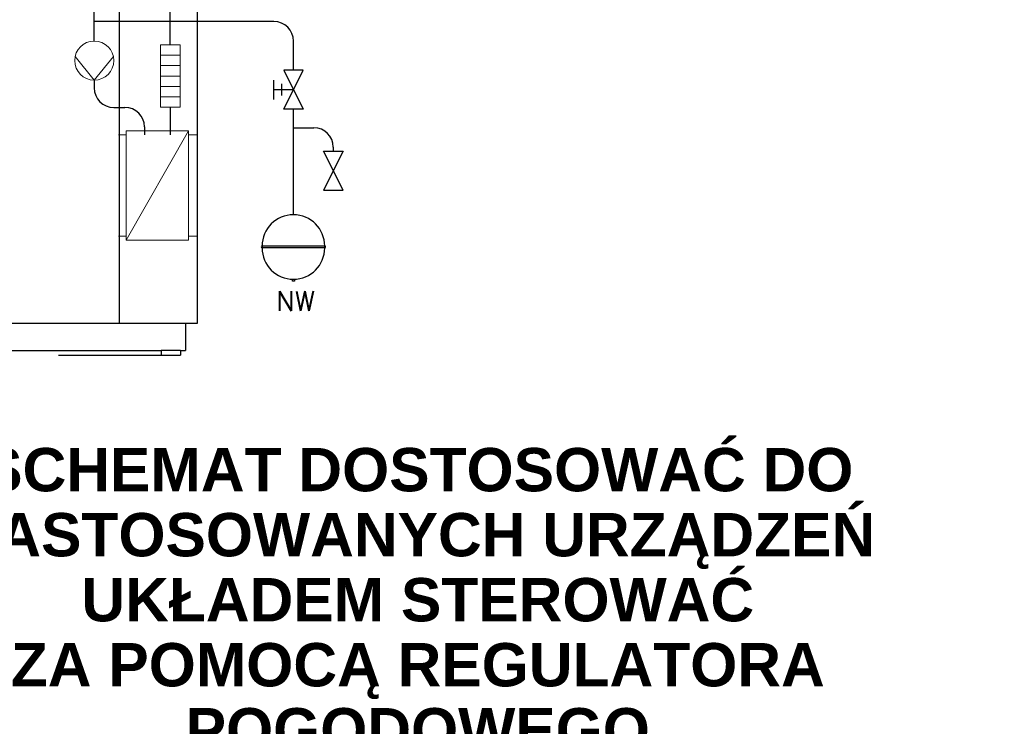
# Model space of a CAD drawing. Header units: millimetres. Extents: x -6697 to 21546, y -3389 to 18959.
# Tile 149 of 153: x 8553 to 9008, y 17720 to 18047. Entities that reach past the tile are written whole.
import ezdxf
from ezdxf.enums import TextEntityAlignment as Align

# ---------------------------------------------------------------- set-up
doc = ezdxf.new("R2010")
doc.units = ezdxf.units.MM
doc.linetypes.add('HIDDEN', pattern=[0.375, 0.25, -0.125])
doc.layers.add('2DH_PLS_P', color=5, linetype='Continuous', lineweight=25, true_color=0x0000ff)
doc.layers.add('2DH_PLS_Z', color=240, linetype='Continuous', lineweight=25, true_color=0xff003f)
doc.layers.add('2DH_SYM', color=43, linetype='Continuous', lineweight=18)
for name, color, linetype in [('CP_HIDDE', 203, 'HIDDEN'), ('CP_SPEC', 15, 'HIDDEN'), ('opisy', 7, 'Continuous')]:
    doc.layers.add(name, color=color, linetype=linetype)
doc.layers.add('JK-linie pomocnicze', color=40, linetype='Continuous', true_color=0xffbf00)
doc.styles.add('Arial', font='arial.ttf')
doc.styles.add('CP_ATTR', font='ROMANS.SHX')
doc.styles.add('CP_TXT', font='ROMANS.SHX')

# ---------------------------------------------------------------- blocks, each defined once
blk = doc.blocks.new('CPHS_028')
for q in [(-0.1, 0.49), (-0.1, -0.49)]:
    blk.add_line((0.5, 0), q)
blk.add_circle((0, 0), 0.5)
at = {"linetype": 'ByBlock', "style": 'CP_ATTR', "flags": 9}
for tag, p in [('NAME', (-0.092, -0.018)), ('GROUP', (-0.092, -0.018)), ('NUMBER', (-0.092, -0.019)), ('PRODUCER', (-0.092, -0.018)), ('ARTICLE', (-0.092, -0.018)), ('CHARACTER', (-0.092, -0.018)), ('PN', (-0.092, -0.018)), ('TEMPERATURE', (-0.092, -0.018)), ('FLOW', (-0.092, -0.018)), ('VOLTAGE', (-0.092, -0.019)), ('WEIGHT', (-0.092, -0.018)), ('OTHER', (-0.092, -0.018)), ('PRODUCT-TYPE', (-0.092, -0.019)), ('ORDER-NO', (-0.092, -0.019)), ('POWER', (-0.092, -0.019)), ('DN', (-0.091, -0.019))]:
    blk.add_attdef(tag, text='', height=0.00005, dxfattribs=at).set_placement(p, align=Align.MIDDLE_LEFT)
blk = doc.blocks.new('CPHS_223A')
for p, q in [((-0.8, 0), (-1, 0)), ((-0.8, -2.7), (-0.8, 0.1)), ((0.8, 0.1), (-0.8, 0.1)), ((-0.8, -2.7), (0.8, 0.1)), ((0.8, 0.1), (0.8, -2.7)), ((0.8, 0), (1, 0)), ((-0.8, -2.6), (-1, -2.6)), ((-0.8, -2.7), (0.8, -2.7)), ((0.8, -2.6), (1, -2.6))]:
    blk.add_line(p, q)
at = {"linetype": 'ByBlock', "style": 'CP_ATTR', "flags": 9}
for tag, p in [('NAME', (-0.092, -1.318)), ('GROUP', (-0.092, -1.318)), ('NUMBER', (-0.092, -1.319)), ('PRODUCER', (-0.092, -1.318)), ('ARTICLE', (-0.092, -1.318)), ('CHARACTER', (-0.092, -1.318)), ('PN', (-0.092, -1.318)), ('TEMPERATURE', (-0.092, -1.318)), ('FLOW', (-0.092, -1.318)), ('VOLTAGE', (-0.092, -1.319)), ('WEIGHT', (-0.092, -1.318)), ('OTHER', (-0.092, -1.318)), ('PRODUCT-TYPE', (-0.092, -1.319)), ('ORDER-NO', (-0.092, -1.319)), ('POWER', (-0.092, -1.319)), ('DN', (-0.091, -1.319))]:
    blk.add_attdef(tag, text='', height=0.00005, dxfattribs=at).set_placement(p, align=Align.MIDDLE_LEFT)
blk = doc.blocks.new('CPHS_290')
for p, q in [((-0.8, 0.25), (0.8, 0.25)), ((-0.8, -0.25), (-0.8, 0.25)), ((-0.533, 0.25), (-0.533, -0.25)), ((-0.267, 0.25), (-0.267, -0.25)), ((0, -0.25), (0, 0.25)), ((0.267, 0.25), (0.267, -0.25)), ((0.533, 0.25), (0.533, -0.25)), ((0.8, 0.25), (0.8, -0.25)), ((0.8, -0.25), (-0.8, -0.25))]:
    blk.add_line(p, q)
at = {"linetype": 'ByBlock', "style": 'CP_ATTR', "flags": 9}
for tag, p in [('NAME', (-0.092, -0.118)), ('GROUP', (-0.092, -0.118)), ('NUMBER', (-0.092, -0.119)), ('PRODUCER', (-0.092, -0.118)), ('ARTICLE', (-0.092, -0.118)), ('CHARACTER', (-0.092, -0.118)), ('PN', (-0.092, -0.118)), ('TEMPERATURE', (-0.092, -0.118)), ('FLOW', (-0.092, -0.118)), ('VOLTAGE', (-0.092, -0.119)), ('WEIGHT', (-0.092, -0.118)), ('OTHER', (-0.092, -0.118)), ('PRODUCT-TYPE', (-0.092, -0.119)), ('ORDER-NO', (-0.092, -0.119)), ('POWER', (-0.092, -0.119)), ('DN', (-0.091, -0.119))]:
    blk.add_attdef(tag, text='', height=0.00005, dxfattribs=at).set_placement(p, align=Align.MIDDLE_LEFT)
blk = doc.blocks.new('Pdvws_63_2_p0_265')
at = {"extrusion": (0, 1, 0)}
for p, q in [((0.14, 0.066), (0.14, 1.2243)), ((0.3, 0.066), (0.3, 0.851)), ((-0.14, 0.066), (0.14, 0.066)), ((0.14, 0.066), (0.29, 0.066)), ((0.275, 0.066), (0.275, 0.01)), ((0.29, 0.066), (0.3, 0.066)), ((-0.225, 0.01), (0.225, 0.01)), ((0.225, 0.01), (0.225, 0)), ((0.225, 0), (0.265, 0)), ((0.225, 0), (0.265, 0)), ((0.265, 0.01), (0.275, 0.01)), ((0.265, 0.01), (0.265, 0))]:
    blk.add_line(p, q, dxfattribs=at)
at = {"layer": '2DH_PLS_P'}
for p, q in [((0.088, 0.6445), (0.088, 0.7245)), ((0.088, 0.5645), (0.088, 0.5484)), ((0.128, 0.5084), (0.151, 0.5084)), ((0.191, 0.4684), (0.191, 0.4523))]:
    blk.add_line(p, q, dxfattribs=at)
for centre, start, end in [((0.128, 0.5484), 180, 270), ((0.151, 0.4684), 0, 90)]:
    blk.add_arc(centre, 0.04, start, end, dxfattribs=at)
at = {"layer": '2DH_PLS_Z'}
for p, q in [((0.244, 0.6368), (0.244, 1.6346)), ((0.244, 0.5088), (0.244, 0.4523))]:
    blk.add_line(p, q, dxfattribs=at)
at = {"layer": 'CP_HIDDE', "extrusion": (0, 1, 0)}
blk.add_line((0.265, 0.01), (0.225, 0.01), dxfattribs=at)
at = {"layer": 'CP_SPEC'}
blk.add_line((-0.36, 0), (0.36, 0), dxfattribs=at)
at = {"layer": '2DH_SYM', "yscale": 0.08}
for name, p, xscale, zscale, rotation in [('CPHS_028', (0.088, 0.6045), -0.08, 0.0004, 90), ('CPHS_290', (0.244, 0.5728), 0.08, 0.08, 270)]:
    blk.add_blockref(name, p, dxfattribs=dict(at, xscale=xscale, zscale=zscale, rotation=rotation))
at = {"layer": '2DH_SYM', "xscale": 0.08, "yscale": 0.08, "zscale": 0.08}
blk.add_blockref('CPHS_223A', (0.2175, 0.4523), dxfattribs=at)
at = {"linetype": 'ByBlock', "style": 'CP_ATTR', "flags": 9}
for tag, p in [('NUMBER', (-0.0919, -0.0183)), ('GROUP', (-0.0919, -0.0184)), ('ARTICLE', (-0.0919, -0.0185)), ('PRODUCT-TYPE', (-0.0919, -0.0186)), ('ORDER-NO', (-0.0919, -0.0187)), ('PRODUCER', (-0.0919, -0.0188)), ('NAME', (-0.0919, -0.0182)), ('TEMPERATURE', (-0.0916, -0.0182)), ('FLOW', (-0.0915, -0.0184)), ('CHARACTER', (-0.0915, -0.0185)), ('POWER', (-0.0914, -0.0187)), ('VOLTAGE', (-0.0914, -0.0188)), ('OTHER', (-0.0914, -0.0183)), ('PN', (-0.0912, -0.0184)), ('DN', (-0.0912, -0.0186))]:
    blk.add_attdef(tag, text='', height=0.00005, dxfattribs=at).set_placement(p, align=Align.MIDDLE_LEFT)
blk = doc.blocks.new('CPHS_001')
for p, q in [((-0.5, 0.25), (0.5, -0.25)), ((0.5, 0.25), (-0.5, -0.25)), ((-0.5, -0.25), (-0.5, 0.25)), ((0.5, -0.25), (0.5, 0.25))]:
    blk.add_line(p, q)
at = {"linetype": 'ByBlock', "style": 'CP_ATTR', "flags": 9}
for tag, p in [('NAME', (-0.092, -0.018)), ('GROUP', (-0.092, -0.018)), ('NUMBER', (-0.092, -0.019)), ('PRODUCER', (-0.092, -0.018)), ('ARTICLE', (-0.092, -0.018)), ('CHARACTER', (-0.092, -0.018)), ('PN', (-0.092, -0.018)), ('TEMPERATURE', (-0.092, -0.018)), ('FLOW', (-0.092, -0.018)), ('VOLTAGE', (-0.092, -0.019)), ('WEIGHT', (-0.092, -0.018)), ('OTHER', (-0.092, -0.018)), ('PRODUCT-TYPE', (-0.092, -0.019)), ('ORDER-NO', (-0.092, -0.019)), ('POWER', (-0.092, -0.019)), ('DN', (-0.091, -0.019))]:
    blk.add_attdef(tag, text='', height=0.00005, dxfattribs=at).set_placement(p, align=Align.MIDDLE_LEFT)
blk = doc.blocks.new('CPHS_137')
for p, q in [((-0.025, 1.651), (-0.025, 1.7)), ((-0.025, 1.7), (0.025, 1.7)), ((0.025, 1.7), (0.025, 1.651)), ((-0.8, 0.85), (0.8, 0.85)), ((-0.8, 0.8), (-0.8, 0.85)), ((-0.8, 0.8), (0.8, 0.8)), ((0.8, 0.8), (0.8, 0.85))]:
    blk.add_line(p, q)
for centre, radius, start, end in [((0, 0.85), 0.802, 0, 180), ((-0.8, 0.825), 0.025, 90, 270), ((0, 0.8), 0.802, 180, 360), ((0.8, 0.825), 0.025, 270, 90)]:
    blk.add_arc(centre, radius, start, end)
at = {"linetype": 'ByBlock', "style": 'CP_ATTR', "flags": 9}
for tag, p in [('NAME', (-0.092, -0.018)), ('GROUP', (-0.092, -0.018)), ('NUMBER', (-0.092, -0.019)), ('PRODUCER', (-0.092, -0.018)), ('ARTICLE', (-0.092, -0.018)), ('CHARACTER', (-0.092, -0.018)), ('PN', (-0.092, -0.018)), ('TEMPERATURE', (-0.092, -0.018)), ('FLOW', (-0.092, -0.018)), ('VOLTAGE', (-0.092, -0.019)), ('WEIGHT', (-0.092, -0.018)), ('OTHER', (-0.092, -0.018)), ('PRODUCT-TYPE', (-0.092, -0.019)), ('ORDER-NO', (-0.092, -0.019)), ('POWER', (-0.092, -0.019)), ('DN', (-0.091, -0.019))]:
    blk.add_attdef(tag, text='', height=0.00005, dxfattribs=at).set_placement(p, align=Align.MIDDLE_LEFT)
blk = doc.blocks.new('CPHS_806')
for p, q in [((-0.25, 0.5), (0.25, 0.5)), ((-0.15, 0.3), (0.15, 0.3)), ((0, 0), (0, 0.5)), ((-0.5, 0.25), (0.5, -0.25)), ((0.5, 0.25), (-0.5, -0.25)), ((-0.5, -0.25), (-0.5, 0.25)), ((0.5, -0.25), (0.5, 0.25))]:
    blk.add_line(p, q)
at = {"linetype": 'ByBlock', "style": 'CP_ATTR', "flags": 9}
for tag, p in [('NAME', (-0.092, -0.018)), ('GROUP', (-0.092, -0.018)), ('NUMBER', (-0.092, -0.019)), ('PRODUCER', (-0.092, -0.018)), ('ARTICLE', (-0.092, -0.018)), ('CHARACTER', (-0.092, -0.018)), ('PN', (-0.092, -0.018)), ('TEMPERATURE', (-0.092, -0.018)), ('FLOW', (-0.092, -0.018)), ('VOLTAGE', (-0.092, -0.019)), ('WEIGHT', (-0.092, -0.018)), ('OTHER', (-0.092, -0.018)), ('PRODUCT-TYPE', (-0.092, -0.019)), ('ORDER-NO', (-0.092, -0.019)), ('POWER', (-0.092, -0.019)), ('DN', (-0.091, -0.019))]:
    blk.add_attdef(tag, text='', height=0.00005, dxfattribs=at).set_placement(p, align=Align.MIDDLE_LEFT)

msp = doc.modelspace()

# ---------------------------------------------------------------- linework, layer by layer
at = {"layer": '2DH_PLS_P'}
for p, q in [((8670.56, 18045.64), (8587.64, 18045.64)), ((8679.56, 18023.17), (8679.56, 18036.64)), ((8679.56, 17956.49), (8679.56, 18005.17)), ((8679.56, 17996.67), (8688.95, 17996.67)), ((8697.95, 17987.67), (8697.95, 17985.87))]:
    msp.add_line(p, q, dxfattribs=at)
for centre in [(8670.56, 18036.64), (8688.95, 17987.67)]:
    msp.add_arc(centre, 9, 0, 90, dxfattribs=at)

# ---------------------------------------------------------------- block references
at = {"layer": 'JK-linie pomocnicze', "xscale": 225, "yscale": 225, "zscale": 225}
msp.add_blockref('Pdvws_63_2_p0_265', (8567.84, 17891.63), dxfattribs=at)
at = {"layer": 'JK-linie pomocnicze', "xscale": 18, "yscale": 18, "zscale": 0.09000000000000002}
for name, p, rotation in [('CPHS_806', (8679.56, 18014.17), 90), ('CPHS_001', (8697.95, 17976.87), 270), ('CPHS_137', (8679.56, 17956.47), 180)]:
    msp.add_blockref(name, p, dxfattribs=dict(at, rotation=rotation))

# ---------------------------------------------------------------- texts
at = {"layer": 'JK-linie pomocnicze', "style": 'CP_TXT'}
msp.add_text('NW', height=9, dxfattribs=at).set_placement((8671.64, 17912.2))
at = {"layer": 'opisy', "insert": (8736.93, 17778.71, 0), "char_height": 20, "width": 562.6852, "attachment_point": 5, "line_spacing_factor": 0.9, "style": 'Arial'}
msp.add_mtext('{\\fArial|b1|i0|c238|p34;SCHEMAT DOSTOSOWAĆ DO ZASTOSOWANYCH URZĄDZEŃ\\PUKŁADEM STEROWAĆ\\PZA POMOCĄ REGULATORA POGODOWEGO}', dxfattribs=at)

doc.saveas('drawing.dxf')
